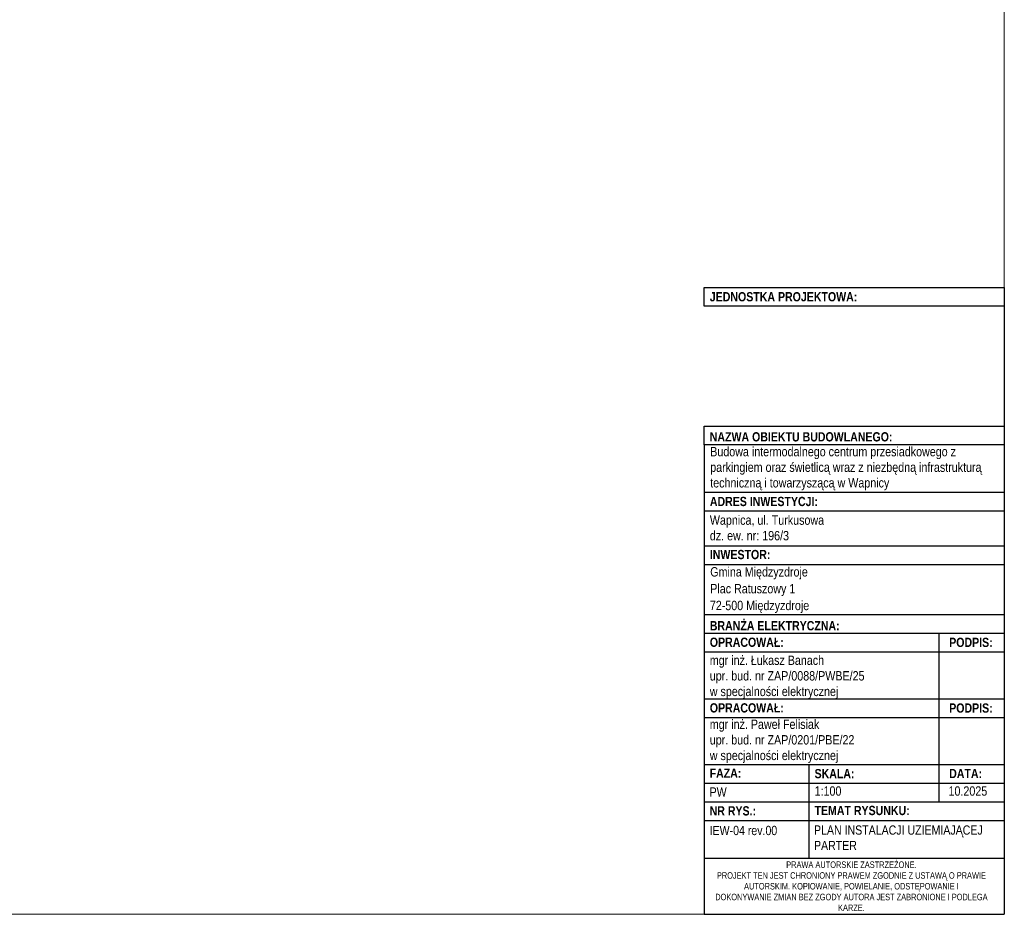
# Model space of a CAD drawing. Header units: metres. Extents: x -10951 to 10441, y -17253 to 1447.
# Tile 47 of 54: x -7218 to -5111, y -17253 to -15338. Entities that reach past the tile are written whole.
import ezdxf

# ---------------------------------------------------------------- set-up
doc = ezdxf.new("R2010")
doc.units = ezdxf.units.M
doc.header["$MEASUREMENT"] = 0
doc.layers.add('#elektryczne', color=8, linetype='Continuous', lineweight=20)
doc.layers.add('A_TABELKA', color=8, linetype='Continuous', lineweight=0)
doc.layers.add('2D - Rysunki i Obrazki', color=8, linetype='Continuous')
doc.styles.add('ARIAL', font='arial.ttf')
doc.styles.add('GENERATED_STYLE_1', font='arial.ttf')
doc.styles.add('GENERATED_STYLE_2', font='ARIALN.TTF')

msp = doc.modelspace()

# ---------------------------------------------------------------- linework, layer by layer
at = {"layer": '#elektryczne', "color": 0, "linetype": 'Continuous', "lineweight": 18}
msp.add_lwpolyline([(-10950.8, -17253.1), (-10950.8, -13153.1), (-5110.8, -13153.1), (-5110.8, -17253.1)], close=True, dxfattribs=at)
at = {"layer": '2D - Rysunki i Obrazki', "color": 0, "linetype": 'Continuous', "ltscale": 0.1}
for p, q in [((-5110.8, -15911.4), (-5110.8, -17253.1)), ((-5753.2, -16248.4), (-5753.2, -17253.1)), ((-5753.1, -16349.5), (-5110.8, -16349.5)), ((-5753.1, -16389.6), (-5110.8, -16389.6)), ((-5753.1, -16464.4), (-5110.7, -16464.4)), ((-5753.1, -16504.6), (-5110.8, -16504.6)), ((-5753.1, -16611.3), (-5110.7, -16611.3)), ((-5753.1, -16611.3), (-5110.7, -16611.3)), ((-5753.1, -16651.5), (-5110.8, -16651.5)), ((-5250.9, -16651.5), (-5250.9, -17012.2)), ((-5753.1, -16691.6), (-5110.8, -16691.6)), ((-5753.1, -16792), (-5110.8, -16792)), ((-5753.1, -16792), (-5110.8, -16792)), ((-5753.1, -16792), (-5110.8, -16792)), ((-5753.1, -16832.1), (-5110.8, -16832.1)), ((-5753.1, -16832.1), (-5110.8, -16832.1)), ((-5753.1, -16932.5), (-5110.8, -16932.5)), ((-5753.1, -16932.5), (-5110.8, -16932.5)), ((-5753.1, -16932.5), (-5110.8, -16932.5)), ((-5753.1, -16932.5), (-5110.8, -16932.5)), ((-5529, -16932.5), (-5529, -17132.7)), ((-5753.1, -16972.1), (-5110.8, -16972.1)), ((-5753.1, -17012.2), (-5110.8, -17012.2)), ((-5529, -17012.1), (-5529, -17132.6)), ((-5753.2, -17052.4), (-5110.8, -17052.4)), ((-5753.2, -17132.6), (-5110.8, -17132.6)), ((-5753.2, -17132.6), (-5110.8, -17132.6)), ((-5753.2, -17253.1), (-5110.8, -17253.1))]:
    msp.add_line(p, q, dxfattribs=at)
at = {"layer": '2D - Rysunki i Obrazki', "color": 0, "linetype": 'Continuous', "ltscale": 0.1, "flags": 128}
for points in [[(-5753.1, -15911.4), (-5110.8, -15911.4), (-5110.8, -15951.5), (-5753.1, -15951.5)], [(-5753.2, -16208.3), (-5110.8, -16208.3), (-5110.8, -16248.4), (-5753.2, -16248.4)]]:
    msp.add_lwpolyline(points, close=True, dxfattribs=at)

# ---------------------------------------------------------------- texts
at = {"layer": '2D - Rysunki i Obrazki', "color": 0, "linetype": 'Continuous', "attachment_point": 7}
for s, insert, char_height, style in [('\\A1;{\\fArial Narrow|b1|i0|c238|p34;JEDNOSTKA PROJEKTOWA:}', (-5741, -15941.4), 19.765, 'GENERATED_STYLE_2'), ('\\A1;{\\fArial Narrow|b1|i0|c238|p34;NAZWA OBIEKTU BUDOWLANEGO:}', (-5741.1, -16241.2), 19.765, 'GENERATED_STYLE_2'), ('\\A1;{\\fArial Narrow|b1|i0|c238|p34;ADRES INWESTYCJI:}', (-5740.9, -16379.6), 19.765, 'GENERATED_STYLE_2'), ('{\\fArial Narrow|b0|i0|c238|p34;Wapnica, ul. Turkusowa\\Pdz. ew. nr: 196/3}', (-5740.9, -16452.9), 20, 'GENERATED_STYLE_1'), ('\\A1;{\\fArial Narrow|b1|i0|c238|p34;INWESTOR:}', (-5740.9, -16493.2), 19.765, 'GENERATED_STYLE_2'), ('\\pxl0.04167,sm1.07917;{\\fArial Narrow|b0|i0|c238|p34;Gmina Międzyzdroje\\PPlac Ratuszowy 1\\P\\pl0,s*;72-500 Międzyzdroje}', (-5740.9, -16608.1), 20, 'GENERATED_STYLE_1'), ('\\A1;{\\fArial Narrow|b1|i0|c238|p34;BRANŻA ELEKTRYCZNA:}', (-5741, -16645.5), 19.765, 'GENERATED_STYLE_2'), ('\\A1;{\\fArial Narrow|b1|i0|c238|p34;OPRACOWAŁ:}', (-5741, -16680.9), 19.765, 'GENERATED_STYLE_2'), ('\\A1;{\\fArial Narrow|b1|i0|c238|p34;PODPIS:}', (-5228.7, -16681.2), 19.765, 'GENERATED_STYLE_2'), ('{\\fArial Narrow|b0|i0|c238|p34;mgr inż. Łukasz Banach\\Pupr. bud. nr ZAP/0088/PWBE/25\\Pw specjalności elektrycznej}', (-5741, -16792), 20, 'GENERATED_STYLE_1'), ('\\A1;{\\fArial Narrow|b1|i0|c238|p34;OPRACOWAŁ:}', (-5741, -16821.4), 19.765, 'GENERATED_STYLE_2'), ('\\A1;{\\fArial Narrow|b1|i0|c238|p34;PODPIS:}', (-5228.7, -16821.7), 19.765, 'GENERATED_STYLE_2'), ('\\A1;{\\fArial Narrow|b1|i0|c238|p34;FAZA:}', (-5741.4, -16960.8), 19.765, 'GENERATED_STYLE_2'), ('\\A1;{\\fArial Narrow|b1|i0|c238|p34;DATA:}', (-5228.7, -16961.6), 19.765, 'GENERATED_STYLE_2'), ('\\A1;{\\fArial Narrow|b1|i0|c238|p34;SKALA:}', (-5516.8, -16962.1), 19.765, 'GENERATED_STYLE_2'), ('\\A1;{\\fArial Narrow|b0|i0|c238|p34;1:100}', (-5516.8, -16999.5), 20.044, 'GENERATED_STYLE_1'), ('\\A1;{\\fArial Narrow|b0|i0|c238|p34;10.2025}', (-5230.2, -16999.5), 20.044, 'GENERATED_STYLE_1'), ('\\A1;{\\fArial Narrow|b1|i0|c238|p34;NR RYS.:}', (-5741.4, -17041.8), 19.765, 'GENERATED_STYLE_2'), ('\\A1;{\\fArial Narrow|b1|i0|c238|p34;TEMAT RYSUNKU:}', (-5516.9, -17041), 19.765, 'GENERATED_STYLE_2')]:
    msp.add_mtext(s, dxfattribs=dict(at, insert=insert, char_height=char_height, style=style))
at = {"layer": '2D - Rysunki i Obrazki', "color": 0, "linetype": 'Continuous', "attachment_point": 7, "style": 'GENERATED_STYLE_1'}
for s, insert, char_height, width in [('{\\fArial Narrow|b0|i0|c238|p34;Budowa intermodalnego centrum przesiadkowego z parkingiem oraz świetlicą wraz z niezbędną infrastrukturą techniczną i towarzyszącą w Wapnicy}', (-5740.1, -16345.5), 20, 620.014), ('{\\fArial Narrow|b0|i0|c238|p34;mgr inż. Paweł Felisiak\\Pupr. bud. nr ZAP/0201/PBE/22\\Pw specjalności elektrycznej}', (-5741, -16929), 20, 475.243), ('\\A1;{\\fArial Narrow|b0|i0|c238|p34;PW}', (-5741.4, -17001.3), 19.765, 118.489)]:
    msp.add_mtext(s, dxfattribs=dict(at, insert=insert, char_height=char_height, width=width))
at = {"layer": 'A_TABELKA', "color": 0, "linetype": 'Continuous'}
for s, insert, char_height, width, attachment_point, style in [('\\A1;{\\fArial Narrow|b0|i0|c238|p34;IEW-04 rev.00}', (-5741.4, -17083.8), 19.765, 165.642, 7, 'GENERATED_STYLE_1'), ('\\A1;{\\fArial Narrow|b0|i0|c238|p34;PLAN INSTALACJI UZIEMIAJĄCEJ\\PPARTER}', (-5518, -17115.6), 19.765, 385.063, 7, 'GENERATED_STYLE_1'), ('{\\fArial Narrow|b0|i0|c238|p34;\\W1;PRAWA AUTORSKIE ZASTRZEŻONE.\\PPROJEKT TEN JEST CHRONIONY PRAWEM ZGODNIE Z USTAWĄ O PRAWIE AUTORSKIM. KOPIOWANIE, POWIELANIE, ODSTĘPOWANIE I DOKONYWANIE ZMIAN BEZ ZGODY AUTORA JEST ZABRONIONE I PODLEGA KARZE.}', (-5437.9, -17193), 13.8353, 582.743, 5, 'ARIAL')]:
    msp.add_mtext(s, dxfattribs=dict(at, insert=insert, char_height=char_height, width=width, attachment_point=attachment_point, style=style))

doc.saveas('drawing.dxf')
